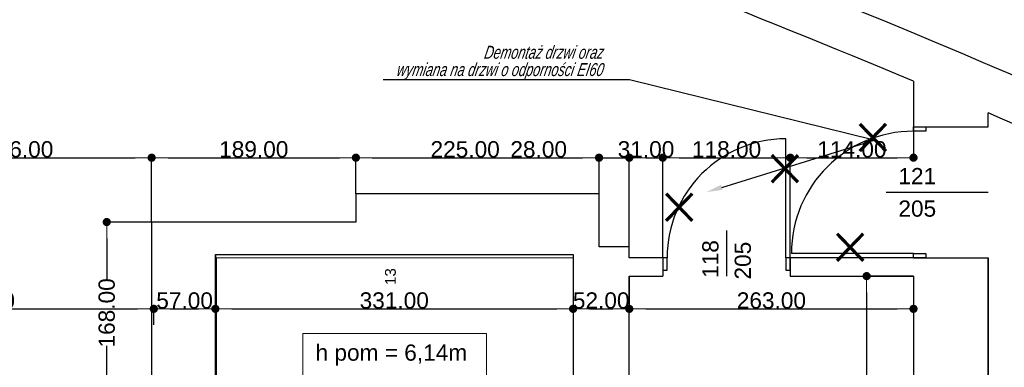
# Model space of a CAD drawing. Header units: millimetres. Extents: x -175445 to -20415, y -559200 to 231527.
# Tile 123 of 256: x -94879 to -85768, y -164914 to -161699. Entities that reach past the tile are written whole.
import ezdxf
from ezdxf import colors
from ezdxf.entities.mleader import LeaderData, LeaderLine
from ezdxf.lldxf.tags import DXFTag
from ezdxf.math import Vec2, Vec3

# ---------------------------------------------------------------- set-up
doc = ezdxf.new("R2010")
doc.units = ezdxf.units.MM
doc.header["$MEASUREMENT"] = 0
for name, color, linetype in [('Drzwi', 7, 'Continuous'), ('Obiekt', 7, 'Continuous'), ('Strefa', 9, 'Continuous'), ('Strop', 7, 'Continuous'), ('Słup', 7, 'Continuous'), ('Tekst', 7, 'Continuous'), ('Wymiary', 9, 'Continuous'), ('Ściana', 7, 'Continuous')]:
    doc.layers.add(name, color=color, linetype=linetype)
doc.layers.add('PAB - opisy ogólne', color=7, linetype='Continuous', lineweight=18)
doc.styles.add('Arial', font='txt')
doc.styles.add('ROMANS-ITALIC', font='ariali.ttf', dxfattribs={"width": 0.7, "oblique": 12})
doc.styles.add('Times new roman', font='txt')
tags = doc.linetypes.add('DASH', pattern=[15, 10, -5]).pattern_tags.tags
tags[6:7] = [DXFTag(74, 4), DXFTag(75, 0), DXFTag(340, '0'), DXFTag(46, 0.0), DXFTag(50, 0.0), DXFTag(44, 0.0), DXFTag(45, 0.0)]
tags[4:5] = [DXFTag(74, 4), DXFTag(75, 0), DXFTag(340, '0'), DXFTag(46, 0.0), DXFTag(50, 0.0), DXFTag(44, 0.0), DXFTag(45, 0.0)]
doc.dimstyles.new('GENERATED_STYLE__1', dxfattribs={"dimtxt": 150, "dimasz": 152, "dimexe": 0.18, "dimexo": 0, "dimgap": 0.09, "dimtad": 1, "dimtih": 1, "dimtoh": 1, "dimlfac": 0.1, "dimzin": 0, "dimdsep": 46, "dimtxsty": 'Arial', "dimblk": 'ARROWHEAD_11', "dimblk1": 'ARROWHEAD_11', "dimblk2": 'ARROWHEAD_11', "dimcen": 0.09, "dimclrd": 256, "dimclre": 256, "dimclrt": 256, "dimazin": 0, "dimtfac": 1, "dimtdec": 4, "dimtmove": 0, "dimatfit": 3, "dimfxl": 1, "dimtolj": 1, "dimtzin": 0, "dimarcsym": 0})
doc.dimstyles.new('GENERATED_STYLE__2', dxfattribs={"dimtxt": 150, "dimasz": 152, "dimexe": 0.18, "dimexo": 0, "dimgap": 0.09, "dimtad": 1, "dimlfac": 0.1, "dimzin": 0, "dimdsep": 46, "dimtxsty": 'Arial', "dimblk": 'ARROWHEAD_11', "dimblk1": 'ARROWHEAD_11', "dimblk2": 'ARROWHEAD_11', "dimcen": 0.09, "dimclrd": 256, "dimclre": 256, "dimclrt": 256, "dimazin": 0, "dimtfac": 1, "dimtdec": 4, "dimtmove": 0, "dimatfit": 3, "dimfxl": 1, "dimtolj": 1, "dimtzin": 0, "dimarcsym": 0})

# ---------------------------------------------------------------- blocks, each defined once
blk = doc.blocks.new('ARROWHEAD_11')
at = {"color": 0, "linetype": 'Continuous', "lineweight": 0}
blk.add_line((0, 0), (-1, 0), dxfattribs=at)
at = {"color": 0, "linetype": 'Continuous', "lineweight": 0, "const_width": 0.25, "flags": 128}
blk.add_lwpolyline([(-0.125, 0, 1), (0.125, 0, 1)], format="xyb", close=True, dxfattribs=at)
blk = doc.blocks.new('*D1230')
at = {"layer": 'Defpoints', "color": 0}
for p in [(-96118, -162285.6), (-93658, -162975.4), (-93658, -163570.6)]:
    blk.add_point(p, dxfattribs=at)
at = {"layer": 'Wymiary', "lineweight": -2}
for p, q in [((-96118, -162285.6), (-96118, -162975.6)), ((-95966, -162975.4), (-93810, -162975.4)), ((-93658, -163570.6), (-93658, -162975.2))]:
    blk.add_line(p, q, dxfattribs=at)
at = {"layer": 'Wymiary', "lineweight": -2, "xscale": 152, "yscale": 152, "zscale": 152, "rotation": 180}
blk.add_blockref('ARROWHEAD_11', (-96118, -162975.4), dxfattribs=at)
at = {"layer": 'Wymiary', "lineweight": -2, "xscale": 152, "yscale": 152, "zscale": 152}
blk.add_blockref('ARROWHEAD_11', (-93658, -162975.4), dxfattribs=at)
at = {"layer": 'Wymiary', "lineweight": 13, "insert": (-94888, -162898.7), "char_height": 150, "attachment_point": 5, "style": 'Arial'}
blk.add_mtext('\\A1;246.00', dxfattribs=at)
blk = doc.blocks.new('*D1231')
at = {"layer": 'Defpoints', "color": 0}
for p in [(-91768, -162975.4), (-91768, -163310.6), (-93658, -163570.6)]:
    blk.add_point(p, dxfattribs=at)
at = {"layer": 'Wymiary', "lineweight": -2}
for p, q in [((-93658, -163570.6), (-93658, -162975.2)), ((-93506, -162975.4), (-91920, -162975.4)), ((-91768, -163310.6), (-91768, -162975.2))]:
    blk.add_line(p, q, dxfattribs=at)
at = {"layer": 'Wymiary', "lineweight": -2, "xscale": 152, "yscale": 152, "zscale": 152, "rotation": 180}
blk.add_blockref('ARROWHEAD_11', (-93658, -162975.4), dxfattribs=at)
at = {"layer": 'Wymiary', "lineweight": -2, "xscale": 152, "yscale": 152, "zscale": 152}
blk.add_blockref('ARROWHEAD_11', (-91768, -162975.4), dxfattribs=at)
at = {"layer": 'Wymiary', "lineweight": 13, "insert": (-92713, -162898.7), "char_height": 150, "attachment_point": 5, "style": 'Arial'}
blk.add_mtext('\\A1;189.00', dxfattribs=at)
blk = doc.blocks.new('*D1232')
at = {"layer": 'Defpoints', "color": 0}
for p in [(-89518, -162975.4), (-91768, -163310.6), (-89518, -163310.6)]:
    blk.add_point(p, dxfattribs=at)
at = {"layer": 'Wymiary', "lineweight": -2}
for p, q in [((-91768, -163310.6), (-91768, -162975.2)), ((-91616, -162975.4), (-89670, -162975.4)), ((-89518, -163310.6), (-89518, -162975.2))]:
    blk.add_line(p, q, dxfattribs=at)
at = {"layer": 'Wymiary', "lineweight": -2, "xscale": 152, "yscale": 152, "zscale": 152, "rotation": 180}
blk.add_blockref('ARROWHEAD_11', (-91768, -162975.4), dxfattribs=at)
at = {"layer": 'Wymiary', "lineweight": -2, "xscale": 152, "yscale": 152, "zscale": 152}
blk.add_blockref('ARROWHEAD_11', (-89518, -162975.4), dxfattribs=at)
at = {"layer": 'Wymiary', "lineweight": 13, "insert": (-90756.8, -162898.7), "char_height": 150, "attachment_point": 5, "style": 'Arial'}
blk.add_mtext('\\A1;225.00', dxfattribs=at)
blk = doc.blocks.new('*D1233')
at = {"layer": 'Defpoints', "color": 0}
for p in [(-89238, -162975.4), (-89518, -163310.6), (-89238, -163800.6)]:
    blk.add_point(p, dxfattribs=at)
at = {"layer": 'Wymiary', "lineweight": -2}
for p, q in [((-90330.3, -162975.4), (-89822, -162975.4)), ((-89822, -162975.4), (-89670, -162975.4)), ((-89518, -163310.6), (-89518, -162975.2)), ((-89518, -162975.4), (-89238, -162975.4)), ((-89238, -163800.6), (-89238, -162975.2)), ((-89086, -162975.4), (-88934, -162975.4))]:
    blk.add_line(p, q, dxfattribs=at)
at = {"layer": 'Wymiary', "lineweight": -2, "xscale": 152, "yscale": 152, "zscale": 152}
blk.add_blockref('ARROWHEAD_11', (-89518, -162975.4), dxfattribs=at)
at = {"layer": 'Wymiary', "lineweight": -2, "xscale": 152, "yscale": 152, "zscale": 152, "rotation": 180}
blk.add_blockref('ARROWHEAD_11', (-89238, -162975.4), dxfattribs=at)
at = {"layer": 'Wymiary', "lineweight": 13, "insert": (-90076.2, -162898.7), "char_height": 150, "attachment_point": 5, "style": 'Arial'}
blk.add_mtext('\\A1;28.00', dxfattribs=at)
blk = doc.blocks.new('*D1234')
at = {"layer": 'Defpoints', "color": 0}
for p in [(-88928, -162975.4), (-89238, -163800.6), (-88928, -163900.6)]:
    blk.add_point(p, dxfattribs=at)
at = {"layer": 'Wymiary', "lineweight": -2}
for p, q in [((-89238, -163800.6), (-89238, -162975.2)), ((-89086, -162975.4), (-89080, -162975.4)), ((-88928, -163900.6), (-88928, -162975.2))]:
    blk.add_line(p, q, dxfattribs=at)
at = {"layer": 'Wymiary', "lineweight": -2, "xscale": 152, "yscale": 152, "zscale": 152, "rotation": 180}
blk.add_blockref('ARROWHEAD_11', (-89238, -162975.4), dxfattribs=at)
at = {"layer": 'Wymiary', "lineweight": -2, "xscale": 152, "yscale": 152, "zscale": 152}
blk.add_blockref('ARROWHEAD_11', (-88928, -162975.4), dxfattribs=at)
at = {"layer": 'Wymiary', "lineweight": 13, "insert": (-89083, -162898.6), "char_height": 150, "attachment_point": 5, "style": 'Arial'}
blk.add_mtext('\\A1;31.00', dxfattribs=at)
blk = doc.blocks.new('*D1235')
at = {"layer": 'Defpoints', "color": 0}
for p in [(-87748, -162975.4), (-88928, -163900.6), (-87748, -163900.6)]:
    blk.add_point(p, dxfattribs=at)
at = {"layer": 'Wymiary', "lineweight": -2}
for p, q in [((-88928, -163900.6), (-88928, -162975.2)), ((-88776, -162975.4), (-87900, -162975.4)), ((-87748, -163900.6), (-87748, -162975.2))]:
    blk.add_line(p, q, dxfattribs=at)
at = {"layer": 'Wymiary', "lineweight": -2, "xscale": 152, "yscale": 152, "zscale": 152, "rotation": 180}
blk.add_blockref('ARROWHEAD_11', (-88928, -162975.4), dxfattribs=at)
at = {"layer": 'Wymiary', "lineweight": -2, "xscale": 152, "yscale": 152, "zscale": 152}
blk.add_blockref('ARROWHEAD_11', (-87748, -162975.4), dxfattribs=at)
at = {"layer": 'Wymiary', "lineweight": 13, "insert": (-88338, -162898.7), "char_height": 150, "attachment_point": 5, "style": 'Arial'}
blk.add_mtext('\\A1;118.00', dxfattribs=at)
blk = doc.blocks.new('*D1236')
at = {"layer": 'Defpoints', "color": 0}
for p in [(-86608, -162268.8), (-86608, -162975.4), (-87748, -163900.6)]:
    blk.add_point(p, dxfattribs=at)
at = {"layer": 'Wymiary', "lineweight": -2}
for p, q in [((-86608, -162268.8), (-86608, -162975.6)), ((-87748, -163900.6), (-87748, -162975.2)), ((-87596, -162975.4), (-86760, -162975.4))]:
    blk.add_line(p, q, dxfattribs=at)
at = {"layer": 'Wymiary', "lineweight": -2, "xscale": 152, "yscale": 152, "zscale": 152, "rotation": 180}
blk.add_blockref('ARROWHEAD_11', (-87748, -162975.4), dxfattribs=at)
at = {"layer": 'Wymiary', "lineweight": -2, "xscale": 152, "yscale": 152, "zscale": 152}
blk.add_blockref('ARROWHEAD_11', (-86608, -162975.4), dxfattribs=at)
at = {"layer": 'Wymiary', "lineweight": 13, "insert": (-87178, -162898.7), "char_height": 150, "attachment_point": 5, "style": 'Arial'}
blk.add_mtext('\\A1;114.00', dxfattribs=at)
blk = doc.blocks.new('*D1390')
at = {"layer": 'Defpoints', "color": 0}
for p in [(-96848, -163900.6), (-93638, -164373.3), (-93638, -164520.7)]:
    blk.add_point(p, dxfattribs=at)
at = {"layer": 'Wymiary', "lineweight": -2}
for p, q in [((-96848, -163900.6), (-96848, -164373.5)), ((-96696, -164373.3), (-93790, -164373.3)), ((-93638, -164520.7), (-93638, -164373.2))]:
    blk.add_line(p, q, dxfattribs=at)
at = {"layer": 'Wymiary', "lineweight": -2, "xscale": 152, "yscale": 152, "zscale": 152, "rotation": 180}
blk.add_blockref('ARROWHEAD_11', (-96848, -164373.3), dxfattribs=at)
at = {"layer": 'Wymiary', "lineweight": -2, "xscale": 152, "yscale": 152, "zscale": 152}
blk.add_blockref('ARROWHEAD_11', (-93638, -164373.3), dxfattribs=at)
at = {"layer": 'Wymiary', "lineweight": 13, "insert": (-95243, -164296.6), "char_height": 150, "attachment_point": 5, "style": 'Arial'}
blk.add_mtext('\\A1;321.00', dxfattribs=at)
blk = doc.blocks.new('*D1391')
at = {"layer": 'Defpoints', "color": 0}
for p in [(-93068, -163870.6), (-93068, -164373.3), (-93638, -164520.7)]:
    blk.add_point(p, dxfattribs=at)
at = {"layer": 'Wymiary', "lineweight": -2}
for p, q in [((-93068, -163870.6), (-93068, -164373.5)), ((-93638, -164520.7), (-93638, -164373.2)), ((-93486, -164373.3), (-93220, -164373.3))]:
    blk.add_line(p, q, dxfattribs=at)
at = {"layer": 'Wymiary', "lineweight": -2, "xscale": 152, "yscale": 152, "zscale": 152, "rotation": 180}
blk.add_blockref('ARROWHEAD_11', (-93638, -164373.3), dxfattribs=at)
at = {"layer": 'Wymiary', "lineweight": -2, "xscale": 152, "yscale": 152, "zscale": 152}
blk.add_blockref('ARROWHEAD_11', (-93068, -164373.3), dxfattribs=at)
at = {"layer": 'Wymiary', "lineweight": 13, "insert": (-93353, -164296.7), "char_height": 150, "attachment_point": 5, "style": 'Arial'}
blk.add_mtext('\\A1;57.00', dxfattribs=at)
blk = doc.blocks.new('*D1392')
at = {"layer": 'Defpoints', "color": 0}
for p in [(-93068, -163870.6), (-89758, -163870.6), (-89758, -164373.3)]:
    blk.add_point(p, dxfattribs=at)
at = {"layer": 'Wymiary', "lineweight": -2}
for p, q in [((-93068, -163870.6), (-93068, -164373.5)), ((-89758, -163870.6), (-89758, -164373.5)), ((-92916, -164373.3), (-89910, -164373.3))]:
    blk.add_line(p, q, dxfattribs=at)
at = {"layer": 'Wymiary', "lineweight": -2, "xscale": 152, "yscale": 152, "zscale": 152, "rotation": 180}
blk.add_blockref('ARROWHEAD_11', (-93068, -164373.3), dxfattribs=at)
at = {"layer": 'Wymiary', "lineweight": -2, "xscale": 152, "yscale": 152, "zscale": 152}
blk.add_blockref('ARROWHEAD_11', (-89758, -164373.3), dxfattribs=at)
at = {"layer": 'Wymiary', "lineweight": 13, "insert": (-91413, -164296.6), "char_height": 150, "attachment_point": 5, "style": 'Arial'}
blk.add_mtext('\\A1;331.00', dxfattribs=at)
blk = doc.blocks.new('*D1393')
at = {"layer": 'Defpoints', "color": 0}
for p in [(-89758, -163870.6), (-89238, -164070.6), (-89238, -164373.3)]:
    blk.add_point(p, dxfattribs=at)
at = {"layer": 'Wymiary', "lineweight": -2}
for p, q in [((-89758, -163870.6), (-89758, -164373.5)), ((-89238, -164070.6), (-89238, -164373.5)), ((-89606, -164373.3), (-89390, -164373.3))]:
    blk.add_line(p, q, dxfattribs=at)
at = {"layer": 'Wymiary', "lineweight": -2, "xscale": 152, "yscale": 152, "zscale": 152, "rotation": 180}
blk.add_blockref('ARROWHEAD_11', (-89758, -164373.3), dxfattribs=at)
at = {"layer": 'Wymiary', "lineweight": -2, "xscale": 152, "yscale": 152, "zscale": 152}
blk.add_blockref('ARROWHEAD_11', (-89238, -164373.3), dxfattribs=at)
at = {"layer": 'Wymiary', "lineweight": 13, "insert": (-89498, -164296.7), "char_height": 150, "attachment_point": 5, "style": 'Arial'}
blk.add_mtext('\\A1;52.00', dxfattribs=at)
blk = doc.blocks.new('*D1394')
at = {"layer": 'Defpoints', "color": 0}
for p in [(-89238, -164070.6), (-86608, -164070.6), (-86608, -164373.3)]:
    blk.add_point(p, dxfattribs=at)
at = {"layer": 'Wymiary', "lineweight": -2}
for p, q in [((-89238, -164070.6), (-89238, -164373.5)), ((-86608, -164070.6), (-86608, -164373.5)), ((-89086, -164373.3), (-86760, -164373.3))]:
    blk.add_line(p, q, dxfattribs=at)
at = {"layer": 'Wymiary', "lineweight": -2, "xscale": 152, "yscale": 152, "zscale": 152, "rotation": 180}
blk.add_blockref('ARROWHEAD_11', (-89238, -164373.3), dxfattribs=at)
at = {"layer": 'Wymiary', "lineweight": -2, "xscale": 152, "yscale": 152, "zscale": 152}
blk.add_blockref('ARROWHEAD_11', (-86608, -164373.3), dxfattribs=at)
at = {"layer": 'Wymiary', "lineweight": 13, "insert": (-87923, -164296.6), "char_height": 150, "attachment_point": 5, "style": 'Arial'}
blk.add_mtext('\\A1;263.00', dxfattribs=at)
blk = doc.blocks.new('*D1403')
at = {"layer": 'Defpoints', "color": 0}
for p in [(-87041.5, -164070.6), (-86608, -164070.6), (-86608, -167500.6)]:
    blk.add_point(p, dxfattribs=at)
at = {"layer": 'Wymiary', "lineweight": -2}
for p, q in [((-86608, -164070.6), (-87041.7, -164070.6)), ((-87041.5, -164222.6), (-87041.5, -165360.7)), ((-87041.5, -167348.6), (-87041.5, -165982.9)), ((-86608, -167500.6), (-87041.7, -167500.6))]:
    blk.add_line(p, q, dxfattribs=at)
at = {"layer": 'Wymiary', "lineweight": -2, "xscale": 152, "yscale": 152, "zscale": 152}
for p, rotation in [((-87041.5, -164070.6), 90), ((-87041.5, -167500.6), 270)]:
    blk.add_blockref('ARROWHEAD_11', p, dxfattribs=dict(at, rotation=rotation))
at = {"layer": 'Wymiary', "lineweight": 13, "insert": (-87041.5, -165671.8), "char_height": 150, "attachment_point": 5, "rotation": 90, "style": 'Arial'}
blk.add_mtext('\\A1;343.00', dxfattribs=at)
blk = doc.blocks.new('*D1438')
at = {"layer": 'Defpoints', "color": 0}
for p in [(-94073.2, -163570.6), (-93658, -163570.6), (-93658, -165250.6)]:
    blk.add_point(p, dxfattribs=at)
at = {"layer": 'Wymiary', "lineweight": -2}
for p, q in [((-93658, -163570.6), (-94073.4, -163570.6)), ((-94073.2, -163722.6), (-94073.2, -164106.5)), ((-94073.2, -165098.6), (-94073.2, -164714.8)), ((-93658, -165250.6), (-94073.4, -165250.6))]:
    blk.add_line(p, q, dxfattribs=at)
at = {"layer": 'Wymiary', "lineweight": -2, "xscale": 152, "yscale": 152, "zscale": 152}
for p, rotation in [((-94073.2, -163570.6), 90), ((-94073.2, -165250.6), 270)]:
    blk.add_blockref('ARROWHEAD_11', p, dxfattribs=dict(at, rotation=rotation))
at = {"layer": 'Wymiary', "lineweight": 13, "insert": (-94073.2, -164410.6), "char_height": 150, "attachment_point": 5, "rotation": 90, "style": 'Arial'}
blk.add_mtext('\\A1;168.00', dxfattribs=at)
blk = doc.blocks.new('*D1736')
at = {"layer": 'Defpoints', "color": 0}
for p in [(-85918, -163900.6), (-84208, -164360.6), (-84208, -165619.8)]:
    blk.add_point(p, dxfattribs=at)
at = {"layer": 'Wymiary', "lineweight": -2}
for p, q in [((-85918, -163900.6), (-85918, -165620)), ((-84208, -164360.6), (-84208, -165620)), ((-85766, -165619.8), (-84360, -165619.8))]:
    blk.add_line(p, q, dxfattribs=at)
at = {"layer": 'Wymiary', "lineweight": -2, "xscale": 152, "yscale": 152, "zscale": 152, "rotation": 180}
blk.add_blockref('ARROWHEAD_11', (-85918, -165619.8), dxfattribs=at)
at = {"layer": 'Wymiary', "lineweight": -2, "xscale": 152, "yscale": 152, "zscale": 152}
blk.add_blockref('ARROWHEAD_11', (-84208, -165619.8), dxfattribs=at)
at = {"layer": 'Wymiary', "lineweight": 13, "insert": (-85063, -165543.2), "char_height": 150, "attachment_point": 5, "style": 'Arial'}
blk.add_mtext('\\A1;171.00', dxfattribs=at)

msp = doc.modelspace()

# ---------------------------------------------------------------- linework, layer by layer
at = {"layer": 'Drzwi', "color": 253}
for p, q in [((-86608.019, -162730.636), (-86608.019, -162690.636)), ((-86608.019, -162690.636), (-86493.019, -162690.636)), ((-86608.019, -162690.636), (-86493.019, -162690.636)), ((-86493.019, -162690.636), (-86493.019, -162730.636)), ((-87788.019, -163900.636), (-87788.019, -162800.636)), ((-86493.019, -162730.636), (-86608.019, -162730.636)), ((-88888.019, -163900.636), (-88928.019, -163900.636)), ((-88928.019, -163900.636), (-88928.019, -164015.636)), ((-88928.019, -163900.636), (-88928.019, -164015.636)), ((-88888.019, -164015.636), (-88888.019, -163900.636)), ((-87748.019, -163900.636), (-87788.019, -163900.636)), ((-87788.019, -163900.636), (-87788.019, -164015.636)), ((-87748.019, -164015.636), (-87748.019, -163900.636)), ((-87748.019, -163900.636), (-87748.019, -164015.636)), ((-86608.019, -163860.636), (-87738.019, -163860.636)), ((-86608.019, -163900.636), (-86608.019, -163860.636)), ((-86608.019, -163860.636), (-86493.019, -163860.636)), ((-86493.019, -163900.636), (-86608.019, -163900.636)), ((-86608.019, -163900.636), (-86493.019, -163900.636)), ((-86493.019, -163860.636), (-86493.019, -163900.636)), ((-88928.019, -164015.636), (-88888.019, -164015.636)), ((-87788.019, -164015.636), (-87748.019, -164015.636))]:
    msp.add_line(p, q, dxfattribs=at)
for centre, radius in [((-87788.019, -163900.636), 1100), ((-86608.019, -163860.636), 1130)]:
    msp.add_arc(centre, radius, 90, 180, dxfattribs=at)
at = {"layer": 'Obiekt', "color": 253}
for p, q in [((-86859.397, -163295.636), (-85918.019, -163295.636)), ((-88338.019, -163649.258), (-88338.019, -164070.636))]:
    msp.add_line(p, q, dxfattribs=at)
at = {"layer": 'Obiekt', "color": 253, "lineweight": 20}
for p, q in [((-93057.975, -167470.675), (-93057.975, -163900.675)), ((-93057.975, -163900.675), (-89757.975, -163900.675)), ((-89757.975, -163900.675), (-89757.975, -168990.675)), ((-92257.975, -167705.675), (-92257.975, -164600.675)), ((-92257.975, -164600.675), (-90557.975, -164600.675)), ((-90557.975, -164600.675), (-90557.975, -168990.675))]:
    msp.add_line(p, q, dxfattribs=at)
at = {"layer": 'Strefa', "color": 13, "linetype": 'DASH', "ltscale": 30, "true_color": 0xff5151, "const_width": 30}
for points in [[(-87105.158, -162663.05), (-86862.862, -162914.49)], [(-86862.862, -162663.05), (-87105.158, -162914.49)], [(-87918.909, -162951.063), (-87676.612, -163202.503)], [(-87676.612, -162951.063), (-87918.909, -163202.503)], [(-88897.237, -163307.65), (-88654.941, -163559.09)], [(-88654.941, -163307.65), (-88897.237, -163559.09)], [(-87315.453, -163677.952), (-87073.157, -163929.392)], [(-87073.157, -163677.952), (-87315.453, -163929.392)]]:
    msp.add_lwpolyline(points, dxfattribs=at)
at = {"layer": 'Strop', "color": 253, "flags": 128}
msp.add_lwpolyline([(-125806.601, -151285.909, -0.01791801), (-118229.318, -152004.441, -0.00776908), (-114963.359, -152484.403), (-114963.364, -152484.434, -0.034913), (-97147.904, -156667.71, -0.03139835), (-83179.127, -161981.022, -0.00358934), (-81600.813, -162721.346, -0.01554929), (-75154.286, -166178.424, -0.0168287), (-67557.968, -170885.339), (-67557.968, -174624.675), (-74808.018, -174624.675), (-74808.018, -179320.636), (-96528.019, -179320.636), (-96528.019, -180730.636), (-140258.019, -180730.636)], format="xyb", dxfattribs=at)
at = {"layer": 'Słup', "color": 253}
for p, q in [((-91768.019, -163310.636), (-91768.019, -163570.636)), ((-89518.019, -163310.636), (-91768.019, -163310.636)), ((-89518.019, -163570.636), (-89518.019, -163310.636)), ((-93368.019, -163570.636), (-93658.019, -163570.636)), ((-93658.019, -163570.636), (-93658.019, -163870.636)), ((-89238.019, -163800.636), (-89518.019, -163800.636)), ((-89238.019, -163870.636), (-89238.019, -163800.636)), ((-93658.019, -163870.636), (-93658.019, -165250.636))]:
    msp.add_line(p, q, dxfattribs=at)
at = {"layer": 'Ściana', "color": 253}
for p, q in [((-86608.019, -162690.636), (-86493.019, -162690.636)), ((-86493.019, -162690.636), (-85918.019, -162690.636)), ((-88928.019, -163900.636), (-88928.019, -164015.636)), ((-87748.019, -163900.636), (-87748.019, -164015.636)), ((-86608.019, -163900.636), (-86493.019, -163900.636)), ((-86493.019, -163900.636), (-85918.019, -163900.636)), ((-88928.019, -164015.636), (-88928.019, -164070.636)), ((-87748.019, -164015.636), (-87748.019, -164070.636))]:
    msp.add_line(p, q, dxfattribs=at)
at = {"layer": 'Ściana', "color": 253, "flags": 128}
for points in [[(-86608.019, -162268.792), (-86608.019, -162690.636)], [(-85918.019, -162690.636), (-85918.019, -162560.796)], [(-91768.019, -163570.636), (-93368.019, -163570.636)], [(-89518.019, -163800.636), (-89518.019, -163570.636)], [(-93068.019, -169510.636), (-93068.019, -163870.636)], [(-93068.019, -163870.636), (-89757.975, -163870.636)], [(-89757.975, -163870.636), (-89757.975, -168000.636)], [(-89237.975, -163900.636), (-89237.975, -163870.636)], [(-88928.019, -163900.636), (-89237.975, -163900.636)], [(-86608.019, -163900.636), (-87748.019, -163900.636)], [(-85918.019, -167660.636), (-85918.019, -163900.636)], [(-89237.975, -164070.636), (-88928.019, -164070.636)], [(-89237.975, -167660.636), (-89237.975, -164070.636)], [(-87748.019, -164070.636), (-86608.019, -164070.636)], [(-86608.019, -164070.636), (-86608.019, -167500.636)]]:
    msp.add_lwpolyline(points, dxfattribs=at)
at = {"layer": 'Ściana', "color": 253}
for centre, radius, start, end in [((-132427.47, -270436.937), 119113.747, 64.91502534, 72.7714615), ((-132427.47, -270436.937), 118773.747, 65.11518084, 72.77143988), ((-140453.307, -280112.852), 130967.865, 57.19530479, 68.83493994), ((-125419.108, -254940.068), 100880.225, 64.27890534, 70.08756238), ((-125419.108, -254940.068), 100470.225, 67.27587549, 70.05916446), ((-125419.108, -254940.068), 100470.225, 64.16621913, 66.84859867)]:
    msp.add_arc(centre, radius, start, end, dxfattribs=at)

# ---------------------------------------------------------------- texts
at = {"layer": 'Obiekt', "color": 253, "char_height": 150, "attachment_point": 7, "style": 'Arial'}
for s, insert in [('\\A1;{\\fArial|b0|i0|c238|p38;121}', (-86747.845, -163220.636)), ('\\A1;{\\fArial|b0|i0|c238|p38;205}', (-86747.845, -163523.104))]:
    msp.add_mtext(s, dxfattribs=dict(at, insert=insert))
at = {"layer": 'Obiekt', "color": 253, "char_height": 150, "attachment_point": 7, "rotation": 90, "style": 'Arial'}
for s, insert in [('\\A1;{\\fArial|b0|i0|c238|p38;118}', (-88410.55, -164087.21)), ('\\A1;{\\fArial|b0|i0|c238|p38;205}', (-88110.55, -164102.296))]:
    msp.add_mtext(s, dxfattribs=dict(at, insert=insert))
at = {"layer": 'Obiekt', "color": 253, "lineweight": 20, "insert": (-91447.832, -164152.447), "char_height": 100, "attachment_point": 4, "rotation": 90, "style": 'Arial'}
msp.add_mtext('\\A1;{\\fArial|b0|i0|c238|p38;13}', dxfattribs=at)
at = {"layer": 'Tekst', "color": 253, "insert": (-91439.803, -164702.615), "char_height": 150, "attachment_point": 2, "style": 'Times new roman'}
msp.add_mtext('\\A1;{\\fArial|b0|i0|c0|p38;h pom = 6,14m}', dxfattribs=at)

# ---------------------------------------------------------------- dimensions: what is measured, and where the dimension line sits
at = {"layer": 'Wymiary', "color": 8, "lineweight": 13}
for base, p1, p2, picture, middle in [((-86608.019, -162975.372), (-87748.019, -163900.636), (-86608.019, -162268.792), '*D1236', (-87178.019, -162975.372)), ((-93658.019, -162975.372), (-96118.019, -162285.636), (-93658.019, -163570.636), '*D1230', (-94888.019, -162975.372)), ((-91768.019, -162975.372), (-93658.019, -163570.636), (-91768.019, -163310.636), '*D1231', (-92713.019, -162975.372)), ((-89518.019, -162975.372), (-91768.019, -163310.636), (-89518.019, -163310.636), '*D1232', (-90756.848, -162975.372)), ((-89238.019, -162975.372), (-89518.019, -163310.636), (-89238.019, -163800.636), '*D1233', (-90076.219, -162975.372)), ((-88928.019, -162975.372), (-89238.019, -163800.636), (-88928.019, -163900.636), '*D1234', (-89083.019, -162975.372)), ((-87748.019, -162975.372), (-88928.019, -163900.636), (-87748.019, -163900.636), '*D1235', (-88338.019, -162975.372)), ((-93637.975, -164373.338), (-96848.019, -163900.636), (-93637.975, -164520.675), '*D1390', (-95242.997, -164373.338)), ((-93068.019, -164373.338), (-93637.975, -164520.675), (-93068.019, -163870.636), '*D1391', (-93352.997, -164373.338)), ((-89757.975, -164373.338), (-93068.019, -163870.636), (-89757.975, -163870.636), '*D1392', (-91412.997, -164373.338)), ((-89237.975, -164373.338), (-89757.975, -163870.636), (-89237.975, -164070.636), '*D1393', (-89497.975, -164373.338)), ((-84208.018, -165619.831), (-85918.019, -163900.636), (-84208.018, -164360.636), '*D1736', (-85063.019, -165619.831)), ((-86608.019, -164373.338), (-89237.975, -164070.636), (-86608.019, -164070.636), '*D1394', (-87922.997, -164373.338))]:
    dim = msp.add_linear_dim(base=base, p1=p1, p2=p2, dimstyle='GENERATED_STYLE__1', dxfattribs=at)
    dim.commit()
    dim.dimension.update_dxf_attribs({"geometry": picture, "text_midpoint": middle, "dimtype": 160})
for base, p1, p2, picture, middle in [((-94073.17, -163570.636), (-93658.019, -165250.636), (-93658.019, -163570.636), '*D1438', (-94073.17, -164410.636)), ((-87041.494, -164070.636), (-86608.019, -167500.636), (-86608.019, -164070.636), '*D1403', (-87041.494, -165671.807))]:
    dim = msp.add_linear_dim(base=base, p1=p1, p2=p2, angle=90, dimstyle='GENERATED_STYLE__2', dxfattribs=at)
    dim.commit()
    dim.dimension.update_dxf_attribs({"geometry": picture, "text_midpoint": middle, "dimtype": 160, "text_rotation": 90})

# ---------------------------------------------------------------- leaders
at = {"layer": 'PAB - opisy ogólne'}
ml = msp.add_multileader_mtext('Standard', dxfattribs=at)
ml.set_content('Demontaż drzwi oraz \\Pwymiana na drzwi o odporności EI60', color=256, style='ROMANS-ITALIC')
ml.set_leader_properties()
ml.build(insert=Vec2(0, 0))
ml.multileader.update_dxf_attribs({"has_text_frame": 1, "text_right_attachment_type": 5, "dogleg_length": 20, "arrow_head_size": 150})
ctx = ml.context
ctx.base_point, ctx.char_height, ctx.arrow_head_size, ctx.landing_gap_size, ctx.plane_origin = Vec3(-91470.732, -162018.14), 120, 150, 50, Vec3(-89441.541, -167370.172)
ctx.right_attachment, ctx.text_align_type = 5, 2
notes = []
notes.append((ctx, [(0, (1, 1, 0), (-89234.5, -162256.271), (-1, 0), 200, [(1, [(-88525.603, -163294), (-86973.109, -162814.329)], 256, [])])]))
ctx.mtext.insert, ctx.mtext.alignment, ctx.mtext.line_spacing_factor, ctx.mtext.flow_direction = Vec3(-89484.5, -161940.5), 3, 0.8, 5
for ctx, leaders in notes:
    for number, flags, end, landing, length, lines in leaders:
        leader = LeaderData()
        leader.index, (leader.has_last_leader_line, leader.has_dogleg_vector, leader.attachment_direction) = number, flags
        leader.last_leader_point, leader.dogleg_vector, leader.dogleg_length = Vec3(end), Vec3(landing), length
        for number, points, colour, breaks in lines:
            line = LeaderLine()
            line.index, line.vertices, line.color, line.breaks = number, Vec3.list(points), colors.encode_raw_color(colour), breaks
            leader.lines.append(line)
        ctx.leaders.append(leader)

doc.saveas('drawing.dxf')
